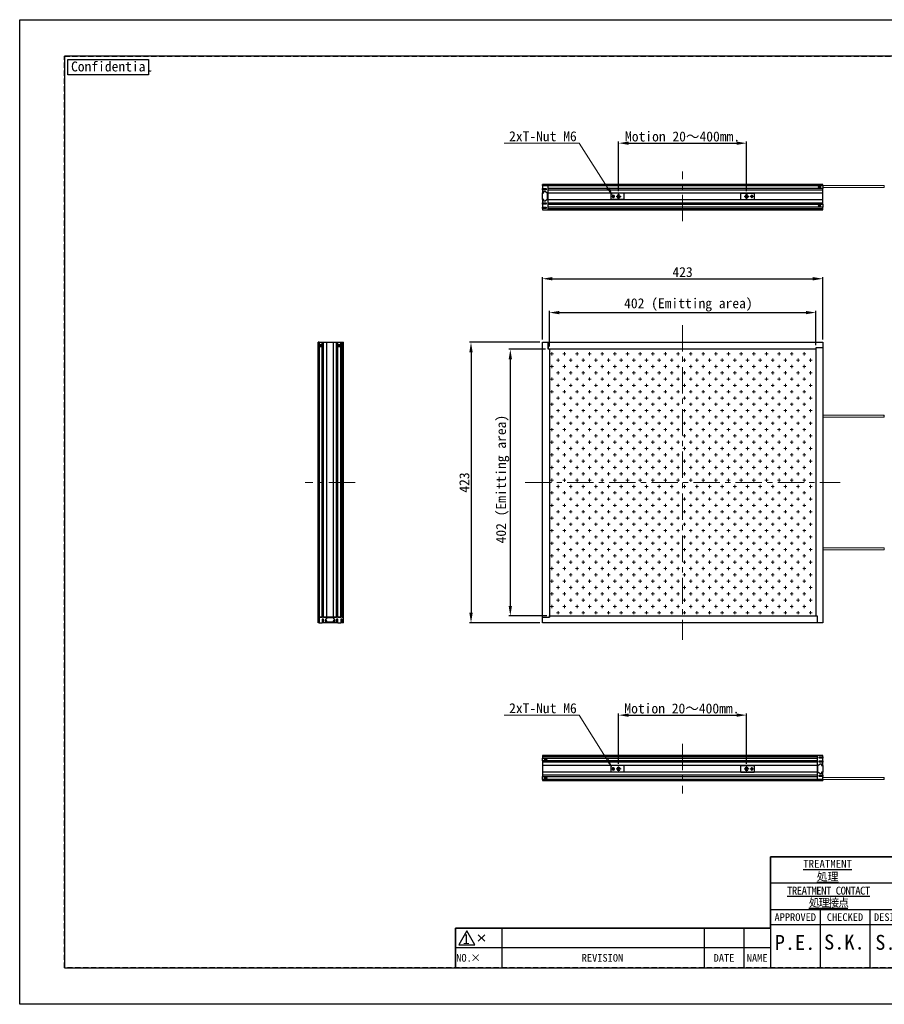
# Model space of a CAD drawing. Header units: millimetres. Extents: x 0 to 420, y 0 to 297.
# Tile 1 of 9: x 0 to 261, y 0 to 297. Entities that reach past the tile are written whole.
import ezdxf
from ezdxf import colors
from ezdxf.entities.mleader import LeaderData, LeaderLine
from ezdxf.enums import TextEntityAlignment as Align
from ezdxf.math import Vec2, Vec3

# ---------------------------------------------------------------- set-up
doc = ezdxf.new("R2010")
doc.units = ezdxf.units.MM
doc.header["$LTSCALE"] = 0.25
doc.linetypes.add('CENTER', pattern=[50.8, 31.75, -6.35, 6.35, -6.35])
doc.linetypes.add('HIDDEN', pattern=[9.525, 6.35, -3.175])
for name, color, linetype, lineweight in [('BASE', 7, 'Continuous', 9), ('C-SIDE COVER', 7, 'Continuous', 25), ('CABLE 3P', 7, 'Continuous', 20), ('CENTER', 1, 'CENTER', 9), ('DIFFUSER', 4, 'Continuous', 20), ('DIMENSION', 6, 'Continuous', 15), ('MXB7785', 7, 'Continuous', 20), ('SIDE COVER', 7, 'Continuous', 25), ('T-NUT', 7, 'Continuous', 20)]:
    doc.layers.add(name, color=color, linetype=linetype, lineweight=lineweight)
doc.layers.add('FORM', color=252, linetype='Continuous')
doc.layers.add('PAPER', color=254, linetype='Continuous', plot=False)
doc.styles.add('VS Standard', font='msgothic.ttc', dxfattribs={"height": 3})
doc.styles.add('VS Standard(小)', font='msgothic.ttc', dxfattribs={"height": 2.4})
doc.dimstyles.new('VS Standard x0.2', dxfattribs={"dimtxt": 3, "dimasz": 3, "dimexe": 0.5, "dimexo": 0.8, "dimgap": 0.5, "dimtad": 3, "dimlfac": 5, "dimrnd": 0.0001, "dimzin": 9, "dimdsep": 46, "dimtxsty": 'VS Standard', "dimcen": 0, "dimaunit": 1, "dimadec": 0, "dimazin": 2, "dimtfac": 1, "dimtmove": 0, "dimatfit": 2, "dimfxl": 1, "dimtolj": 1, "dimtzin": 0, "dimarcsym": 0})

# ---------------------------------------------------------------- blocks, each defined once
blk = doc.blocks.new('表題欄金物用_ver3.0')
at = {"layer": 'FORM', "color": 0}
for p, q in [((-11, 44.5), (-191, 44.5)), ((-191, 44.5), (-191, 28.5)), ((-191, 40.5), (-191, 28.5)), ((-39, 36.5), (-191, 36.5)), ((-11, 36.5), (-191, 36.5)), ((-11, 28.5), (-191, 28.5)), ((-191, 28.5), (-191, 11)), ((-176, 28.5), (-176, 11)), ((-161, 28.5), (-161, 11)), ((-191, 24.12), (-96, 24.12)), ((-272, 23), (-286, 23)), ((-286, 23), (-286, 17)), ((-279.19, 21), (-277.19, 19)), ((-279.19, 19), (-277.19, 21)), ((-211, 23), (-272, 23)), ((-272, 23), (-272, 17)), ((-211, 23), (-211, 17)), ((-199, 23), (-211, 23)), ((-199, 23), (-199, 17)), ((-191, 23), (-199, 23)), ((-286, 17), (-286, 11)), ((-272, 17), (-286, 17)), ((-272, 17), (-272, 11)), ((-211, 17), (-272, 17)), ((-211, 17), (-211, 11)), ((-199, 17), (-211, 17)), ((-199, 17), (-199, 11)), ((-191, 17), (-199, 17)), ((-191, 11), (-11, 11))]:
    blk.add_line(p, q, dxfattribs=at)
at = {"layer": 'FORM', "color": 0, "lineweight": 15}
blk.add_line((-191, 11), (-286, 11), dxfattribs=at)
at = {"layer": 'FORM', "color": 0}
blk.add_lwpolyline([(-282.58, 22.13), (-285.01, 17.93), (-280.16, 17.93)], close=True, dxfattribs=at)
at = {"layer": 'FORM', "color": 0, "attachment_point": 5}
for s, insert, char_height, width, style in [('{\\LTREATMENT}', (-173.74, 42.37), 2.4, 36.5, 'VS Standard(小)'), ('{\\L処理}', (-173.74, 38.37), 2.4, 36.5, 'VS Standard(小)'), ('{\\T0.9;\\LTREATMENT CONTACT}', (-173.5, 34.27), 2.4, 36.5, 'VS Standard(小)'), ('{\\T0.9;\\L処理接点}', (-173.5, 30.5), 2.4, 36.5, 'VS Standard(小)'), ('{\\fＭＳ ゴシック|b0|i0|c128|p49;APPROVED}', (-183.5, 26.28), 2.3, 15, 'VS Standard'), ('{\\fＭＳ ゴシック|b0|i0|c128|p49;CHECKED}', (-168.5, 26.28), 2.3, 15, 'VS Standard'), ('{\\fＭＳ ゴシック|b0|i0|c128|p49;DESIGNED}', (-153.5, 26.28), 2.3, 15, 'VS Standard'), ('NO.', (-283.44, 14), 2.3, 14, 'VS Standard'), ('×', (-279.94, 14.02), 2.3, 14, 'VS Standard'), ('REVISION', (-241.67, 14), 2.3, 46, 'VS Standard'), ('{\\fMS Gothic|b0|i0|c128|p49;DATE}', (-204.99, 14), 2.3, 12, 'VS Standard'), ('NAME', (-195, 14), 2.3, 8, 'VS Standard')]:
    blk.add_mtext(s, dxfattribs=dict(at, insert=insert, char_height=char_height, width=width, style=style))
at = {"layer": 'FORM', "color": 0, "insert": (-282.79, 19.73), "char_height": 3, "attachment_point": 5, "style": 'VS Standard'}
blk.add_mtext('1', dxfattribs=at)
at = {"layer": 'FORM', "color": 0}
for tag, height, style, p in [('処理(英語)', 2.8, 'VS Standard', (-133.24, 42.37)), ('材料', 2.8, 'VS Standard', (-58.21, 42.72)), ('処理(日本語)', 2.8, 'VS Standard', (-133.24, 38.37)), ('一般面取', 2.8, 'VS Standard', (-58.25, 38.53)), ('処理接点(英語)', 2.8, 'VS Standard', (-132.94, 34.42)), ('仕上', 2.8, 'VS Standard', (-58.25, 34.53)), ('処理接点(日本語)', 2.8, 'VS Standard', (-133, 30.5)), ('偏芯', 2.8, 'VS Standard', (-58.25, 30.53)), ('一般公差', 2.4, 'VS Standard(小)', (-106, 26.31)), ('適用（機種名）', 3.6, 'VS Standard', (-44.78, 25.6)), ('角度', 2.4, 'VS Standard(小)', (-106, 21.94)), ('NAME', 3.5, 'VS Standard', (-44.75, 19.65)), ('SCALE', 2.4, 'VS Standard(小)', (-106, 17.56)), ('DRAW_NO.', 3.5, 'VS Standard', (-44.75, 13.82)), ('DATE', 2.4, 'VS Standard(小)', (-106, 13.19))]:
    blk.add_attdef(tag, text='', height=height, dxfattribs=dict(at, style=style)).set_placement(p, align=Align.MIDDLE_CENTER)
at = {"layer": 'FORM', "color": 0, "style": 'VS Standard'}
for tag, p in [('APPROVED', (-182.5, 15.06)), ('CHECKED', (-167.5, 15.18)), ('DESIGNED', (-152.5, 15.09)), ('DRAWN', (-137.5, 15.23))]:
    blk.add_attdef(tag, text='', height=4.5, dxfattribs=at).set_placement(p, align=Align.BOTTOM_CENTER)
blk = doc.blocks.new('*D7')
at = {"layer": 'Defpoints', "color": 0}
for p in [(240.2, 208.65), (159.8, 197.59), (240.2, 197.99)]:
    blk.add_point(p, dxfattribs=at)
at = {"layer": 'DIMENSION', "color": 0, "lineweight": -2}
for p, q in [((159.8, 198.39), (159.8, 209.15)), ((162.8, 208.65), (237.2, 208.65)), ((240.2, 198.79), (240.2, 209.15))]:
    blk.add_line(p, q, dxfattribs=at)
at = {"layer": 'DIMENSION', "color": 0}
for points in [[(162.8, 209.15), (162.8, 208.15), (159.8, 208.65)], [(237.2, 208.15), (237.2, 209.15), (240.2, 208.65)]]:
    blk.add_solid(points, dxfattribs=at)
at = {"layer": 'DIMENSION', "color": 0, "insert": (200.73, 210.97), "char_height": 3, "attachment_point": 5, "style": 'VS Standard'}
blk.add_mtext('\\A1;\\A1; 402 (Emitting area)', dxfattribs=at)
blk = doc.blocks.new('*D8')
at = {"layer": 'Defpoints', "color": 0}
for p in [(242.3, 218.86), (157.7, 199.69), (242.3, 199.69)]:
    blk.add_point(p, dxfattribs=at)
at = {"layer": 'DIMENSION', "color": 0, "lineweight": -2}
for p, q in [((157.7, 200.49), (157.7, 219.36)), ((160.7, 218.86), (239.3, 218.86)), ((242.3, 200.49), (242.3, 219.36))]:
    blk.add_line(p, q, dxfattribs=at)
at = {"layer": 'DIMENSION', "color": 0}
for points in [[(160.7, 219.36), (160.7, 218.36), (157.7, 218.86)], [(239.3, 218.36), (239.3, 219.36), (242.3, 218.86)]]:
    blk.add_solid(points, dxfattribs=at)
at = {"layer": 'DIMENSION', "color": 0, "insert": (200, 220.86), "char_height": 3, "attachment_point": 5, "style": 'VS Standard'}
blk.add_mtext('\\A1;423', dxfattribs=at)
blk = doc.blocks.new('*D9')
at = {"layer": 'Defpoints', "color": 0}
for p in [(159.4, 197.59), (148.03, 117.19), (159.8, 117.19)]:
    blk.add_point(p, dxfattribs=at)
at = {"layer": 'DIMENSION', "color": 0, "lineweight": -2}
for p, q in [((158.6, 197.59), (147.53, 197.59)), ((148.03, 194.59), (148.03, 120.19)), ((159, 117.19), (147.53, 117.19))]:
    blk.add_line(p, q, dxfattribs=at)
at = {"layer": 'DIMENSION', "color": 0}
for points in [[(148.53, 194.59), (147.53, 194.59), (148.03, 197.59)], [(147.53, 120.19), (148.53, 120.19), (148.03, 117.19)]]:
    blk.add_solid(points, dxfattribs=at)
at = {"layer": 'DIMENSION', "color": 0, "insert": (145.71, 157.39), "char_height": 3, "attachment_point": 5, "rotation": 90, "style": 'VS Standard'}
blk.add_mtext('\\A1;\\A1; 402 (Emitting area)', dxfattribs=at)
blk = doc.blocks.new('*D10')
at = {"layer": 'Defpoints', "color": 0}
for p in [(157.7, 199.69), (136.17, 115.09), (157.7, 115.09)]:
    blk.add_point(p, dxfattribs=at)
at = {"layer": 'DIMENSION', "color": 0, "lineweight": -2}
for p, q in [((156.9, 199.69), (135.67, 199.69)), ((136.17, 196.69), (136.17, 118.09)), ((156.9, 115.09), (135.67, 115.09))]:
    blk.add_line(p, q, dxfattribs=at)
at = {"layer": 'DIMENSION', "color": 0}
for points in [[(136.67, 196.69), (135.67, 196.69), (136.17, 199.69)], [(135.67, 118.09), (136.67, 118.09), (136.17, 115.09)]]:
    blk.add_solid(points, dxfattribs=at)
at = {"layer": 'DIMENSION', "color": 0, "insert": (134.17, 157.39), "char_height": 3, "attachment_point": 5, "rotation": 90, "style": 'VS Standard'}
blk.add_mtext('\\A1;423', dxfattribs=at)
blk = doc.blocks.new('*D11')
at = {"layer": 'Defpoints', "color": 0}
for p in [(219.3, 259.75), (180.7, 244.44), (219.3, 244.44)]:
    blk.add_point(p, dxfattribs=at)
at = {"layer": 'DIMENSION', "color": 0, "lineweight": -2}
for p, q in [((180.7, 245.24), (180.7, 260.25)), ((183.7, 259.75), (216.3, 259.75)), ((219.3, 245.24), (219.3, 260.25))]:
    blk.add_line(p, q, dxfattribs=at)
at = {"layer": 'DIMENSION', "color": 0}
for points in [[(183.7, 260.25), (183.7, 259.25), (180.7, 259.75)], [(216.3, 259.25), (216.3, 260.25), (219.3, 259.75)]]:
    blk.add_solid(points, dxfattribs=at)
at = {"layer": 'DIMENSION', "color": 0, "insert": (200, 261.75), "char_height": 3, "attachment_point": 5, "style": 'VS Standard'}
blk.add_mtext('\\A1;{\\A1;Motion 20}～400mm.\\A1; ', dxfattribs=at)
blk = doc.blocks.new('*D12')
at = {"layer": 'Defpoints', "color": 0}
for p in [(219.3, 87.22), (180.7, 71.74), (219.3, 71.74)]:
    blk.add_point(p, dxfattribs=at)
at = {"layer": 'DIMENSION', "color": 0, "lineweight": -2}
for p, q in [((180.7, 72.54), (180.7, 87.72)), ((183.7, 87.22), (216.3, 87.22)), ((219.3, 72.54), (219.3, 87.72))]:
    blk.add_line(p, q, dxfattribs=at)
at = {"layer": 'DIMENSION', "color": 0}
for points in [[(183.7, 87.72), (183.7, 86.72), (180.7, 87.22)], [(216.3, 86.72), (216.3, 87.72), (219.3, 87.22)]]:
    blk.add_solid(points, dxfattribs=at)
at = {"layer": 'DIMENSION', "color": 0, "insert": (199.8, 89.22), "char_height": 3, "attachment_point": 5, "style": 'VS Standard'}
blk.add_mtext('\\A1;{\\A1;Motion 20}～400mm.\\A1; ', dxfattribs=at)

msp = doc.modelspace()

# ---------------------------------------------------------------- hatches: boundary and pattern name
at = {"layer": 'DIFFUSER'}
h = msp.add_hatch(dxfattribs=at)
h.set_pattern_fill('PLUSSES', color=256, scale=0.25, style=0)
h.set_pattern_definition([(0, (32.4186, 0), (1.905, 1.905), [0.9525, -2.8575]), (90, (32.8948, -0.4763), (-1.905, 1.905), [0.9525, -2.8575])])
h.paths.add_polyline_path([(159.8, 117.1921), (240.2, 117.1921), (240.2, 197.5921), (159.8, 197.5921)])

# ---------------------------------------------------------------- linework, layer by layer
for p, q in [((242.3, 177.6921), (242.3, 177.0921)), ((242.3, 137.6921), (242.3, 137.0921)), ((131.5, 11), (406.5, 11))]:
    msp.add_line(p, q)
at = {"layer": 'BASE', "linetype": 'Continuous', "lineweight": 25}
for p, q in [((242.3, 247.2921), (157.7, 247.2921)), ((157.7, 246.9921), (157.7, 247.2921)), ((157.7, 246.9921), (242.3, 246.9921)), ((242.3, 246.9921), (159.4, 246.9921)), ((242.3, 246.9921), (242.3, 247.2921)), ((90.1, 115.0921), (90.1, 199.6921)), ((90.4, 199.6921), (90.1, 199.6921)), ((90.4, 199.6921), (90.4, 116.7921)), ((90.4, 115.0921), (90.4, 199.6921)), ((90.4, 115.0921), (90.1, 115.0921)), ((157.7, 67.7921), (240.6, 67.7921)), ((242.3, 67.7921), (157.7, 67.7921)), ((157.7, 67.7921), (157.7, 67.4921)), ((157.7, 67.4921), (242.3, 67.4921)), ((242.3, 67.7921), (242.3, 67.4921))]:
    msp.add_line(p, q, dxfattribs=at)
at = {"layer": 'C-SIDE COVER', "linetype": 'Continuous', "lineweight": 25}
for p, q in [((242.3, 197.9921), (240.2, 197.9921)), ((240.2, 197.9921), (240.2, 117.1921)), ((242.3, 197.9921), (240.2, 197.9921)), ((242.3, 197.9921), (242.3, 115.0921)), ((240.6, 117.1921), (240.6, 115.0921)), ((242.3, 115.0921), (240.6, 115.0921))]:
    msp.add_line(p, q, dxfattribs=at)
at = {"layer": 'CABLE 3P'}
for p, q in [((260.7972, 246.9921), (242.3, 246.9921)), ((242.3, 246.3921), (260.7972, 246.3921)), ((242.3, 177.6921), (260.7942, 177.6921)), ((242.3, 177.6921), (242.3, 177.0921)), ((242.3, 177.0921), (260.7942, 177.0921)), ((242.3, 137.6921), (260.7942, 137.6921)), ((242.3, 137.6921), (242.3, 137.0921)), ((242.3, 137.0921), (260.7942, 137.0921)), ((242.3, 68.3921), (260.7972, 68.3921)), ((260.7972, 67.7921), (242.3, 67.7921))]:
    msp.add_line(p, q, dxfattribs=at)
for centre, radius, start, end in [((261.0631, 246.8412), 0.3057, 150.428121, 209.195037), ((260.5379, 246.8429), 0.2991, 329.713291, 29.909867), ((260.5375, 246.5412), 0.2995, 330.131665, 30.245177), ((261.0601, 177.5412), 0.3057, 150.428121, 209.195037), ((260.5349, 177.5429), 0.2991, 329.713291, 29.909867), ((260.5345, 177.2412), 0.2995, 330.131665, 30.245177), ((261.0601, 137.5412), 0.3057, 150.428121, 209.195037), ((260.5349, 137.5429), 0.2991, 329.713291, 29.909867), ((260.5345, 137.2412), 0.2995, 330.131665, 30.245177), ((261.0631, 68.2412), 0.3057, 150.428121, 209.195037), ((260.5379, 68.2429), 0.2991, 329.713291, 29.909867), ((260.5375, 67.9412), 0.2995, 330.131665, 30.245177)]:
    msp.add_arc(centre, radius, start, end, dxfattribs=at)
at = {"layer": 'CENTER'}
for p, q in [((200, 236.2175), (200, 251.2175)), ((179.6, 243.6858), (178.6, 243.6858)), ((179.1, 244.1858), (179.1, 243.1858)), ((181.45, 243.6858), (179.95, 243.6858)), ((180.7, 244.4358), (180.7, 242.9358)), ((218.55, 243.6858), (220.05, 243.6858)), ((219.3, 244.4358), (219.3, 242.9358)), ((220.4, 243.6858), (221.4, 243.6858)), ((220.9, 244.1858), (220.9, 243.1858)), ((200, 204.8921), (200, 109.8921)), ((101.1685, 157.3921), (86.1685, 157.3921)), ((152.5, 157.3921), (247.5, 157.3921)), ((200, 78.5708), (200, 63.5708)), ((179.1, 71.4858), (179.1, 70.4858)), ((180.7, 71.7358), (180.7, 70.2358)), ((219.3, 71.7358), (219.3, 70.2358)), ((220.9, 71.4858), (220.9, 70.4858)), ((179.6, 70.9858), (178.6, 70.9858)), ((181.45, 70.9858), (179.95, 70.9858)), ((218.55, 70.9858), (220.05, 70.9858)), ((220.4, 70.9858), (221.4, 70.9858))]:
    msp.add_line(p, q, dxfattribs=at)
at = {"layer": 'FORM'}
for p, q in [((13.5, 286), (13.5, 11)), ((406.5, 286), (13.5, 286)), ((13.5, 286), (13.5, 286)), ((226.5, 23), (226.5, 44.5)), ((226.5, 44.5), (406.5, 44.5)), ((131.5, 11), (131.5, 23)), ((131.5, 23), (226.5, 23)), ((13.5, 11), (131.5, 11))]:
    msp.add_line(p, q, dxfattribs=at)
at = {"layer": 'FORM', "linetype": 'HIDDEN'}
msp.add_lwpolyline([(13.5, 286), (406.5, 286), (406.5, 11), (13.5, 11)], close=True, dxfattribs=at)
at = {"layer": 'FORM', "lineweight": 30}
msp.add_lwpolyline([(14.5, 285), (38.8908, 285), (38.8908, 280.3378), (14.5, 280.3378)], close=True, dxfattribs=at)
at = {"layer": 'MXB7785'}
for p, q in [((241.1, 246.4921), (241.1, 246.5921)), ((241.1, 246.5921), (241.25, 246.5921)), ((241.1293, 246.5628), (241.1, 246.5921)), ((241.1293, 246.5213), (241.1, 246.4921)), ((241.1293, 246.5213), (241.1293, 246.5628)), ((241.1293, 246.5628), (241.2793, 246.5628)), ((241.2793, 246.5213), (241.1293, 246.5213)), ((241.2793, 246.7128), (241.25, 246.7421)), ((241.25, 246.5921), (241.25, 246.7421)), ((241.25, 246.7421), (241.35, 246.7421)), ((241.25, 246.5921), (241.2793, 246.5628)), ((241.2793, 246.5213), (241.25, 246.4921)), ((241.2793, 246.7128), (241.3207, 246.7128)), ((241.2793, 246.5628), (241.2793, 246.7128)), ((241.2793, 246.3713), (241.2793, 246.5213)), ((241.3207, 246.7128), (241.35, 246.7421)), ((241.3207, 246.7128), (241.3207, 246.5628)), ((241.3207, 246.5628), (241.35, 246.5921)), ((241.3207, 246.5628), (241.4707, 246.5628)), ((241.3207, 246.5213), (241.3207, 246.3713)), ((241.4707, 246.5213), (241.3207, 246.5213)), ((241.3207, 246.5213), (241.35, 246.4921)), ((241.35, 246.7421), (241.35, 246.5921)), ((241.35, 246.5921), (241.5, 246.5921)), ((241.4707, 246.5628), (241.5, 246.5921)), ((241.4707, 246.5628), (241.4707, 246.5213)), ((241.4707, 246.5213), (241.5, 246.4921)), ((241.5, 246.5921), (241.5, 246.4921)), ((241.25, 246.4921), (241.1, 246.4921)), ((241.25, 246.3421), (241.25, 246.4921)), ((241.2793, 246.3713), (241.25, 246.3421)), ((241.35, 246.3421), (241.25, 246.3421)), ((241.3207, 246.3713), (241.2793, 246.3713)), ((241.3207, 246.3713), (241.35, 246.3421)), ((241.5, 246.4921), (241.35, 246.4921)), ((241.35, 246.4921), (241.35, 246.3421)), ((241.1, 240.8921), (241.1, 240.9921)), ((241.1, 240.9921), (241.25, 240.9921)), ((241.1293, 240.9628), (241.1, 240.9921)), ((241.1293, 240.9213), (241.1, 240.8921)), ((241.25, 240.8921), (241.1, 240.8921)), ((241.1293, 240.9213), (241.1293, 240.9628)), ((241.1293, 240.9628), (241.2793, 240.9628)), ((241.2793, 240.9213), (241.1293, 240.9213)), ((241.2793, 241.1128), (241.25, 241.1421)), ((241.25, 240.9921), (241.25, 241.1421)), ((241.25, 241.1421), (241.35, 241.1421)), ((241.25, 240.9921), (241.2793, 240.9628)), ((241.2793, 240.9213), (241.25, 240.8921)), ((241.25, 240.7421), (241.25, 240.8921)), ((241.2793, 240.7713), (241.25, 240.7421)), ((241.35, 240.7421), (241.25, 240.7421)), ((241.2793, 241.1128), (241.3207, 241.1128)), ((241.2793, 240.9628), (241.2793, 241.1128)), ((241.2793, 240.7713), (241.2793, 240.9213)), ((241.3207, 240.7713), (241.2793, 240.7713)), ((241.3207, 241.1128), (241.35, 241.1421)), ((241.3207, 241.1128), (241.3207, 240.9628)), ((241.3207, 240.9628), (241.35, 240.9921)), ((241.3207, 240.9628), (241.4707, 240.9628)), ((241.3207, 240.9213), (241.3207, 240.7713)), ((241.4707, 240.9213), (241.3207, 240.9213)), ((241.3207, 240.9213), (241.35, 240.8921)), ((241.3207, 240.7713), (241.35, 240.7421)), ((241.35, 241.1421), (241.35, 240.9921)), ((241.35, 240.9921), (241.5, 240.9921)), ((241.5, 240.8921), (241.35, 240.8921)), ((241.35, 240.8921), (241.35, 240.7421)), ((241.4707, 240.9628), (241.5, 240.9921)), ((241.4707, 240.9628), (241.4707, 240.9213)), ((241.4707, 240.9213), (241.5, 240.8921)), ((241.5, 240.9921), (241.5, 240.8921)), ((90.65, 198.6421), (90.65, 198.7421)), ((90.65, 198.7421), (90.8, 198.7421)), ((90.6793, 198.7128), (90.65, 198.7421)), ((90.6793, 198.6713), (90.65, 198.6421)), ((90.8, 198.6421), (90.65, 198.6421)), ((90.6793, 198.6713), (90.6793, 198.7128)), ((90.6793, 198.7128), (90.8293, 198.7128)), ((90.8293, 198.6713), (90.6793, 198.6713)), ((90.8293, 198.8628), (90.8, 198.8921)), ((90.8, 198.7421), (90.8, 198.8921)), ((90.8, 198.8921), (90.9, 198.8921)), ((90.8, 198.7421), (90.8293, 198.7128)), ((90.8293, 198.6713), (90.8, 198.6421)), ((90.8, 198.4921), (90.8, 198.6421)), ((90.8293, 198.5213), (90.8, 198.4921)), ((90.9, 198.4921), (90.8, 198.4921)), ((90.8293, 198.8628), (90.8707, 198.8628)), ((90.8293, 198.7128), (90.8293, 198.8628)), ((90.8293, 198.5213), (90.8293, 198.6713)), ((90.8707, 198.5213), (90.8293, 198.5213)), ((90.8707, 198.8628), (90.9, 198.8921)), ((90.8707, 198.8628), (90.8707, 198.7128)), ((90.8707, 198.7128), (90.9, 198.7421)), ((90.8707, 198.7128), (91.0207, 198.7128)), ((90.8707, 198.6713), (90.8707, 198.5213)), ((91.0207, 198.6713), (90.8707, 198.6713)), ((90.8707, 198.6713), (90.9, 198.6421)), ((90.8707, 198.5213), (90.9, 198.4921)), ((90.9, 198.8921), (90.9, 198.7421)), ((90.9, 198.7421), (91.05, 198.7421)), ((91.05, 198.6421), (90.9, 198.6421)), ((90.9, 198.6421), (90.9, 198.4921)), ((91.0207, 198.7128), (91.05, 198.7421)), ((91.0207, 198.7128), (91.0207, 198.6713)), ((91.0207, 198.6713), (91.05, 198.6421)), ((91.05, 198.7421), (91.05, 198.6421)), ((96.25, 198.6421), (96.25, 198.7421)), ((96.25, 198.7421), (96.4, 198.7421)), ((96.2793, 198.7128), (96.25, 198.7421)), ((96.2793, 198.6713), (96.25, 198.6421)), ((96.4, 198.6421), (96.25, 198.6421)), ((96.2793, 198.6713), (96.2793, 198.7128)), ((96.2793, 198.7128), (96.4293, 198.7128)), ((96.4293, 198.6713), (96.2793, 198.6713)), ((96.4293, 198.8628), (96.4, 198.8921)), ((96.4, 198.7421), (96.4, 198.8921)), ((96.4, 198.8921), (96.5, 198.8921)), ((96.4, 198.7421), (96.4293, 198.7128)), ((96.4293, 198.6713), (96.4, 198.6421)), ((96.4, 198.4921), (96.4, 198.6421)), ((96.4293, 198.5213), (96.4, 198.4921)), ((96.5, 198.4921), (96.4, 198.4921)), ((96.4293, 198.8628), (96.4707, 198.8628)), ((96.4293, 198.7128), (96.4293, 198.8628)), ((96.4293, 198.5213), (96.4293, 198.6713)), ((96.4707, 198.5213), (96.4293, 198.5213)), ((96.4707, 198.8628), (96.5, 198.8921)), ((96.4707, 198.8628), (96.4707, 198.7128)), ((96.4707, 198.7128), (96.5, 198.7421)), ((96.4707, 198.7128), (96.6207, 198.7128)), ((96.4707, 198.6713), (96.4707, 198.5213)), ((96.6207, 198.6713), (96.4707, 198.6713)), ((96.4707, 198.6713), (96.5, 198.6421)), ((96.4707, 198.5213), (96.5, 198.4921)), ((96.5, 198.8921), (96.5, 198.7421)), ((96.5, 198.7421), (96.65, 198.7421)), ((96.65, 198.6421), (96.5, 198.6421)), ((96.5, 198.6421), (96.5, 198.4921)), ((96.6207, 198.7128), (96.65, 198.7421)), ((96.6207, 198.7128), (96.6207, 198.6713)), ((96.6207, 198.6713), (96.65, 198.6421)), ((96.65, 198.7421), (96.65, 198.6421)), ((158.5, 73.7921), (158.5, 73.8921)), ((158.5, 73.8921), (158.65, 73.8921)), ((158.5293, 73.8628), (158.5, 73.8921)), ((158.5293, 73.8213), (158.5, 73.7921)), ((158.65, 73.7921), (158.5, 73.7921)), ((158.5293, 73.8213), (158.5293, 73.8628)), ((158.5293, 73.8628), (158.6793, 73.8628)), ((158.6793, 73.8213), (158.5293, 73.8213)), ((158.6793, 74.0128), (158.65, 74.0421)), ((158.65, 73.8921), (158.65, 74.0421)), ((158.65, 74.0421), (158.75, 74.0421)), ((158.65, 73.8921), (158.6793, 73.8628)), ((158.6793, 73.8213), (158.65, 73.7921)), ((158.65, 73.6421), (158.65, 73.7921)), ((158.6793, 73.6713), (158.65, 73.6421)), ((158.75, 73.6421), (158.65, 73.6421)), ((158.6793, 74.0128), (158.7207, 74.0128)), ((158.6793, 73.8628), (158.6793, 74.0128)), ((158.6793, 73.6713), (158.6793, 73.8213)), ((158.7207, 73.6713), (158.6793, 73.6713)), ((158.7207, 74.0128), (158.75, 74.0421)), ((158.7207, 74.0128), (158.7207, 73.8628)), ((158.7207, 73.8628), (158.75, 73.8921)), ((158.7207, 73.8628), (158.8707, 73.8628)), ((158.7207, 73.8213), (158.7207, 73.6713)), ((158.8707, 73.8213), (158.7207, 73.8213)), ((158.7207, 73.8213), (158.75, 73.7921)), ((158.7207, 73.6713), (158.75, 73.6421)), ((158.75, 74.0421), (158.75, 73.8921)), ((158.75, 73.8921), (158.9, 73.8921)), ((158.9, 73.7921), (158.75, 73.7921)), ((158.75, 73.7921), (158.75, 73.6421)), ((158.8707, 73.8628), (158.9, 73.8921)), ((158.8707, 73.8628), (158.8707, 73.8213)), ((158.8707, 73.8213), (158.9, 73.7921)), ((158.9, 73.8921), (158.9, 73.7921)), ((158.6793, 68.4128), (158.65, 68.4421)), ((158.65, 68.2921), (158.65, 68.4421)), ((158.65, 68.4421), (158.75, 68.4421)), ((158.6793, 68.4128), (158.7207, 68.4128)), ((158.6793, 68.2628), (158.6793, 68.4128)), ((158.7207, 68.4128), (158.75, 68.4421)), ((158.7207, 68.4128), (158.7207, 68.2628)), ((158.75, 68.4421), (158.75, 68.2921)), ((158.5, 68.1921), (158.5, 68.2921)), ((158.5, 68.2921), (158.65, 68.2921)), ((158.5293, 68.2628), (158.5, 68.2921)), ((158.5293, 68.2213), (158.5, 68.1921)), ((158.65, 68.1921), (158.5, 68.1921)), ((158.5293, 68.2213), (158.5293, 68.2628)), ((158.5293, 68.2628), (158.6793, 68.2628)), ((158.6793, 68.2213), (158.5293, 68.2213)), ((158.65, 68.2921), (158.6793, 68.2628)), ((158.6793, 68.2213), (158.65, 68.1921)), ((158.65, 68.0421), (158.65, 68.1921)), ((158.6793, 68.0713), (158.65, 68.0421)), ((158.75, 68.0421), (158.65, 68.0421)), ((158.6793, 68.0713), (158.6793, 68.2213)), ((158.7207, 68.0713), (158.6793, 68.0713)), ((158.7207, 68.2628), (158.75, 68.2921)), ((158.7207, 68.2628), (158.8707, 68.2628)), ((158.7207, 68.2213), (158.7207, 68.0713)), ((158.8707, 68.2213), (158.7207, 68.2213)), ((158.7207, 68.2213), (158.75, 68.1921)), ((158.7207, 68.0713), (158.75, 68.0421)), ((158.75, 68.2921), (158.9, 68.2921)), ((158.9, 68.1921), (158.75, 68.1921)), ((158.75, 68.1921), (158.75, 68.0421)), ((158.8707, 68.2628), (158.9, 68.2921)), ((158.8707, 68.2628), (158.8707, 68.2213)), ((158.8707, 68.2213), (158.9, 68.1921)), ((158.9, 68.2921), (158.9, 68.1921))]:
    msp.add_line(p, q, dxfattribs=at)
for centre in [(241.3, 246.5421), (241.3, 240.9421), (90.85, 198.6921), (96.45, 198.6921), (158.7, 73.8421), (158.7, 68.2421)]:
    msp.add_circle(centre, 0.3, dxfattribs=at)
at = {"layer": 'PAPER'}
msp.add_lwpolyline([(0, 297), (420, 297), (420, 0), (0, 0)], close=True, dxfattribs=at)
at = {"layer": 'SIDE COVER', "color": 7, "linetype": 'Continuous', "lineweight": 25}
for p, q in [((159.4, 246.9921), (157.7, 246.9921)), ((159.4, 244.7421), (159.4, 245.6921)), ((159.4, 241.7921), (159.4, 242.7421)), ((159.4, 240.4921), (159.4, 241.3921)), ((159.4, 239.6921), (159.4, 240.0921)), ((242.3, 199.6921), (242.3, 197.9921)), ((159.8, 197.5921), (159.4, 197.5921)), ((240.2, 197.9921), (240.2, 197.5921)), ((90.4, 116.7921), (91.3, 116.7921)), ((97.7, 116.7921), (90.4, 116.7921)), ((90.4, 116.7921), (90.4, 115.0921)), ((91.7, 116.1921), (91.3, 116.1921)), ((91.3, 116.1921), (91.3, 115.0921)), ((91.7, 116.7921), (92.65, 116.7921)), ((91.7, 115.0921), (91.7, 116.1921)), ((92.65, 116.5646), (92.1245, 115.8921)), ((92.1245, 115.8921), (92.1245, 115.4921)), ((94.65, 116.5646), (92.65, 116.5646)), ((94.65, 116.7921), (95.6, 116.7921)), ((95.1755, 115.8921), (94.65, 116.5646)), ((95.1755, 115.4921), (95.1755, 115.8921)), ((96, 116.1921), (95.6, 116.1921)), ((95.6, 116.1921), (95.6, 115.0921)), ((96, 116.7921), (96.9, 116.7921)), ((96, 115.0921), (96, 116.1921)), ((97.3, 116.1921), (96.9, 116.1921)), ((96.9, 116.1921), (96.9, 115.0921)), ((97.3, 116.7921), (97.7, 116.7921)), ((97.3, 115.0921), (97.3, 116.1921)), ((97.7, 115.0921), (97.7, 116.7921)), ((157.7, 116.7921), (159.8, 116.7921)), ((159.8, 116.7921), (159.8, 117.1921)), ((240.2, 117.1921), (240.6, 117.1921)), ((240.6, 117.1921), (240.6, 115.0921)), ((90.4, 115.0921), (91.3, 115.0921)), ((91.7, 115.0921), (91.3, 115.0921)), ((92.65, 115.0921), (91.7, 115.0921)), ((92.1245, 115.4921), (92.65, 115.4921)), ((92.65, 115.4921), (92.65, 115.0921)), ((94.65, 115.0921), (92.65, 115.0921)), ((94.65, 115.0921), (94.65, 115.4921)), ((94.65, 115.4921), (95.1755, 115.4921)), ((95.6, 115.0921), (94.65, 115.0921)), ((96, 115.0921), (95.6, 115.0921)), ((96, 115.0921), (96.9, 115.0921)), ((97.3, 115.0921), (96.9, 115.0921)), ((97.7, 115.0921), (97.3, 115.0921)), ((240.6, 75.0921), (240.6, 74.6921)), ((240.6, 72.9921), (240.6, 72.0421)), ((240.6, 70.0421), (240.6, 69.0921)), ((240.6, 68.6921), (240.6, 67.7921)), ((240.6, 67.7921), (242.3, 67.7921))]:
    msp.add_line(p, q, dxfattribs=at)
at = {"layer": 'SIDE COVER', "linetype": 'Continuous', "lineweight": 25}
for p, q in [((157.7, 246.9921), (157.7, 246.0921)), ((159.4, 239.6921), (159.4, 246.9921)), ((159.4, 246.0921), (159.4, 246.9921)), ((242.3, 246.9921), (242.3, 246.0921)), ((157.7, 246.0921), (158.8, 246.0921)), ((157.7, 245.6921), (157.7, 246.0921)), ((158.8, 245.6921), (157.7, 245.6921)), ((157.7, 245.6921), (157.7, 244.7421)), ((157.7, 244.7421), (158.1, 244.7421)), ((157.7, 242.7421), (157.7, 244.7421)), ((158.1, 244.7421), (158.1, 245.2675)), ((158.1, 245.2675), (158.5, 245.2675)), ((158.5, 245.2675), (159.1725, 244.7421)), ((158.8, 246.0921), (158.8, 245.6921)), ((159.1725, 244.7421), (159.1725, 242.7421)), ((242.3, 246.0921), (159.4, 246.0921)), ((159.4, 245.6921), (242.3, 245.6921)), ((159.4, 244.7421), (242.3, 244.7421)), ((242.3, 245.6921), (242.3, 246.0921)), ((242.3, 244.7421), (242.3, 245.6921)), ((242.3, 242.7421), (242.3, 244.7421)), ((158.1, 242.7421), (157.7, 242.7421)), ((157.7, 242.7421), (157.7, 241.7921)), ((157.7, 241.7921), (158.8, 241.7921)), ((157.7, 241.3921), (157.7, 241.7921)), ((157.7, 241.3921), (157.7, 240.4921)), ((158.8, 241.3921), (157.7, 241.3921)), ((158.1, 242.2166), (158.1, 242.7421)), ((158.5, 242.2166), (158.1, 242.2166)), ((159.1725, 242.7421), (158.5, 242.2166)), ((158.8, 241.7921), (158.8, 241.3921)), ((159.4, 242.7421), (242.3, 242.7421)), ((159.4, 241.7921), (242.3, 241.7921)), ((159.4, 241.3921), (242.3, 241.3921)), ((242.3, 241.7921), (242.3, 242.7421)), ((242.3, 241.3921), (242.3, 241.7921)), ((242.3, 241.3921), (242.3, 240.4921)), ((157.7, 240.4921), (158.8, 240.4921)), ((157.7, 240.0921), (157.7, 240.4921)), ((158.8, 240.0921), (157.7, 240.0921)), ((157.7, 240.0921), (157.7, 239.6921)), ((157.7, 239.6921), (159.4, 239.6921)), ((158.8, 240.4921), (158.8, 240.0921)), ((242.3, 240.4921), (159.4, 240.4921)), ((159.4, 240.0921), (242.3, 240.0921)), ((159.4, 239.6921), (242.3, 239.6921)), ((242.3, 240.0921), (242.3, 240.4921)), ((242.3, 239.6921), (242.3, 240.0921)), ((90.4, 199.6921), (91.3, 199.6921)), ((91.3, 116.7921), (91.3, 199.6921)), ((91.3, 199.6921), (91.7, 199.6921)), ((91.7, 116.7921), (91.7, 199.6921)), ((91.7, 199.6921), (92.65, 199.6921)), ((92.65, 199.6921), (94.65, 199.6921)), ((92.65, 116.7921), (92.65, 199.6921)), ((94.65, 116.7921), (94.65, 199.6921)), ((94.65, 199.6921), (95.6, 199.6921)), ((95.6, 199.6921), (96, 199.6921)), ((95.6, 116.7921), (95.6, 199.6921)), ((96, 199.6921), (96.9, 199.6921)), ((96, 116.7921), (96, 199.6921)), ((96.9, 199.6921), (97.3, 199.6921)), ((96.9, 116.7921), (96.9, 199.6921)), ((97.3, 199.6921), (97.7, 199.6921)), ((97.3, 116.7921), (97.3, 199.6921)), ((97.7, 116.7921), (97.7, 199.6921)), ((157.7, 199.6921), (159.4, 199.6921)), ((157.7, 116.7921), (157.7, 199.6921)), ((159.4, 199.6921), (159.4, 197.5921)), ((159.4, 199.6921), (242.3, 199.6921)), ((159.4, 197.5921), (159.4, 199.6921)), ((240.2, 197.5921), (159.4, 197.5921)), ((159.8, 197.5921), (159.8, 116.7921)), ((157.7, 115.0921), (157.7, 116.7921)), ((157.7, 116.7921), (159.8, 116.7921)), ((159.8, 117.1921), (240.6, 117.1921)), ((240.6, 115.0921), (157.7, 115.0921)), ((240.6, 75.0921), (157.7, 75.0921)), ((157.7, 75.0921), (157.7, 74.6921)), ((157.7, 74.6921), (157.7, 74.2921)), ((240.6, 74.6921), (157.7, 74.6921)), ((157.7, 74.2921), (240.6, 74.2921)), ((157.7, 73.3921), (157.7, 74.2921)), ((240.6, 75.0921), (240.6, 67.7921)), ((242.3, 75.0921), (240.6, 75.0921)), ((240.6, 74.2921), (240.6, 73.3921)), ((241.2, 74.2921), (241.2, 74.6921)), ((241.2, 74.6921), (242.3, 74.6921)), ((242.3, 74.2921), (241.2, 74.2921)), ((242.3, 74.6921), (242.3, 75.0921)), ((242.3, 74.6921), (242.3, 74.2921)), ((242.3, 73.3921), (242.3, 74.2921)), ((157.7, 73.3921), (157.7, 72.9921)), ((240.6, 73.3921), (157.7, 73.3921)), ((240.6, 72.9921), (157.7, 72.9921)), ((157.7, 72.9921), (157.7, 72.0421)), ((157.7, 72.0421), (157.7, 70.0421)), ((240.6, 72.0421), (157.7, 72.0421)), ((240.8275, 72.0421), (241.5, 72.5675)), ((240.8275, 70.0421), (240.8275, 72.0421)), ((241.2, 72.9921), (241.2, 73.3921)), ((241.2, 73.3921), (242.3, 73.3921)), ((242.3, 72.9921), (241.2, 72.9921)), ((241.5, 72.5675), (241.9, 72.5675)), ((241.9, 72.5675), (241.9, 72.0421)), ((241.9, 72.0421), (242.3, 72.0421)), ((242.3, 73.3921), (242.3, 72.9921)), ((242.3, 72.0421), (242.3, 72.9921)), ((242.3, 72.0421), (242.3, 70.0421)), ((240.6, 70.0421), (157.7, 70.0421)), ((157.7, 70.0421), (157.7, 69.0921)), ((157.7, 69.0921), (157.7, 68.6921)), ((240.6, 69.0921), (157.7, 69.0921)), ((157.7, 68.6921), (240.6, 68.6921)), ((157.7, 67.7921), (157.7, 68.6921)), ((241.5, 69.5166), (240.8275, 70.0421)), ((241.2, 68.6921), (241.2, 69.0921)), ((241.2, 69.0921), (242.3, 69.0921)), ((242.3, 68.6921), (241.2, 68.6921)), ((241.9, 69.5166), (241.5, 69.5166)), ((242.3, 70.0421), (241.9, 70.0421)), ((241.9, 70.0421), (241.9, 69.5166)), ((242.3, 69.0921), (242.3, 70.0421)), ((242.3, 69.0921), (242.3, 68.6921)), ((242.3, 67.7921), (242.3, 68.6921))]:
    msp.add_line(p, q, dxfattribs=at)
for centre in [(241.3, 246.5421), (241.3, 240.9421), (158.7, 73.8421), (158.7, 68.2421)]:
    msp.add_circle(centre, 0.32, dxfattribs=at)
for centre, start, end in [((90.85, 198.6921), 0, 180), ((96.45, 198.6921), 90, 270), ((96.45, 198.6921), 270, 90), ((90.85, 198.6921), 180, 0)]:
    msp.add_arc(centre, 0.32, start, end, dxfattribs=at)
at = {"layer": 'T-NUT', "linetype": 'Continuous', "lineweight": 25}
for p, q in [((178.4, 244.7421), (178.4, 244.7221)), ((182.4, 244.7221), (178.4, 244.7221)), ((178.4, 244.7221), (178.4, 242.7621)), ((182.4, 244.7221), (182.4, 244.7421)), ((182.4, 242.7621), (182.4, 244.7221)), ((217.6, 244.7221), (217.6, 244.7421)), ((217.6, 242.7621), (217.6, 244.7221)), ((217.6, 244.7221), (221.6, 244.7221)), ((221.6, 244.7421), (221.6, 244.7221)), ((221.6, 244.7221), (221.6, 242.7621)), ((182.4, 242.7621), (178.4, 242.7621)), ((178.4, 242.7621), (178.4, 242.7421)), ((182.4, 242.7421), (182.4, 242.7621)), ((217.6, 242.7621), (221.6, 242.7621)), ((217.6, 242.7421), (217.6, 242.7621)), ((221.6, 242.7621), (221.6, 242.7421)), ((92.2, 115.665), (92.6669, 116.5591)), ((94.6331, 116.5591), (95.1, 115.665)), ((92.67, 115.665), (92.2, 115.665)), ((92.67, 115.265), (92.67, 115.665)), ((94.63, 115.265), (92.67, 115.265)), ((95.1, 115.665), (94.63, 115.665)), ((94.63, 115.665), (94.63, 115.265)), ((178.4, 72.0421), (178.4, 72.0221)), ((182.4, 72.0221), (178.4, 72.0221)), ((178.4, 72.0221), (178.4, 70.0621)), ((182.4, 72.0221), (182.4, 72.0421)), ((182.4, 70.0621), (182.4, 72.0221)), ((217.6, 72.0221), (217.6, 72.0421)), ((217.6, 70.0621), (217.6, 72.0221)), ((217.6, 72.0221), (221.6, 72.0221)), ((221.6, 72.0421), (221.6, 72.0221)), ((221.6, 72.0221), (221.6, 70.0621)), ((182.4, 70.0621), (178.4, 70.0621)), ((178.4, 70.0621), (178.4, 70.0421)), ((182.4, 70.0421), (182.4, 70.0621)), ((217.6, 70.0621), (221.6, 70.0621)), ((217.6, 70.0421), (217.6, 70.0621)), ((221.6, 70.0621), (221.6, 70.0421))]:
    msp.add_line(p, q, dxfattribs=at)
for centre, radius, start, end in [((179.1, 243.6858), 0.33, 90, 270), ((179.1, 243.6858), 0.33, 270, 90), ((180.7, 243.6858), 0.5, 90, 270), ((180.7, 243.6858), 0.5, 270, 90), ((219.3, 243.6858), 0.5, 90, 270), ((219.3, 243.6858), 0.5, 270, 90), ((220.9, 243.6858), 0.33, 90, 270), ((220.9, 243.6858), 0.33, 270, 90), ((179.1, 70.9858), 0.33, 90, 270), ((179.1, 70.9858), 0.33, 270, 90), ((180.7, 70.9858), 0.5, 90, 270), ((180.7, 70.9858), 0.5, 270, 90), ((219.3, 70.9858), 0.5, 90, 270), ((219.3, 70.9858), 0.5, 270, 90), ((220.9, 70.9858), 0.33, 90, 270), ((220.9, 70.9858), 0.33, 270, 90)]:
    msp.add_arc(centre, radius, start, end, dxfattribs=at)

# ---------------------------------------------------------------- block references
ref = msp.add_blockref('表題欄金物用_ver3.0', (417.5, 0))
ref.add_attrib('DESIGNED', 'S.S.', dxfattribs={"layer": 'FORM', "color": 0, "height": 4.5, "style": 'VS Standard'}).set_placement((264.2704, 15.0912), align=Align.BOTTOM_CENTER)
ref.add_attrib('CHECKED', 'S.K.', dxfattribs={"layer": 'FORM', "color": 0, "height": 4.5, "style": 'VS Standard'}).set_placement((248.8274, 15.1772), align=Align.BOTTOM_CENTER)
ref.add_attrib('APPROVED', 'P.E.', dxfattribs={"layer": 'FORM', "color": 0, "height": 4.5, "style": 'VS Standard'}).set_placement((233.9377, 15.0617), align=Align.BOTTOM_CENTER)

# ---------------------------------------------------------------- texts
at = {"layer": 'FORM', "lineweight": 30, "insert": (15.494, 284.3886), "char_height": 3, "attachment_point": 1, "style": 'VS Standard'}
msp.add_mtext_dynamic_manual_height_columns('Confidential', width=3, gutter_width=15, heights=[-3], dxfattribs=at)

# ---------------------------------------------------------------- dimensions: what is measured, and where the dimension line sits
at = {"layer": 'DIMENSION'}
dim = msp.add_linear_dim(base=(219.3, 259.7462), p1=(180.7, 244.4358), p2=(219.3, 244.4358), text='{\\A1;Motion 20}～400mm.\\A1; ', dimstyle='VS Standard x0.2', override={"dimtxsty": 'VS Standard'}, dxfattribs=at)
dim.commit()
dim.dimension.update_dxf_attribs({"geometry": '*D11', "text_midpoint": (200, 261.7467)})
dim = msp.add_linear_dim(base=(242.3, 218.8613), p1=(157.7, 199.6921), p2=(242.3, 199.6921), dimstyle='VS Standard x0.2', override={"dimtxsty": 'VS Standard'}, dxfattribs=at)
dim.commit()
dim.dimension.update_dxf_attribs({"geometry": '*D8', "text_midpoint": (200, 220.8619)})
for base, p1, p2, text, picture, middle in [((240.2, 208.6544), (159.8, 197.5921), (240.2, 197.9921), '\\A1; <> (Emitting area)', '*D7', (200.7269, 208.6544)), ((219.3, 87.2207), (180.7, 71.7358), (219.3, 71.7358), '{\\A1;Motion 20}～400mm.\\A1; ', '*D12', (199.8, 87.2207))]:
    dim = msp.add_linear_dim(base=base, p1=p1, p2=p2, text=text, dimstyle='VS Standard x0.2', override={"dimtxsty": 'VS Standard'}, dxfattribs=at)
    dim.commit()
    dim.dimension.update_dxf_attribs({"geometry": picture, "text_midpoint": middle, "dimtype": 160})
dim = msp.add_linear_dim(base=(136.1657, 115.0921), p1=(157.7, 199.6921), p2=(157.7, 115.0921), angle=90, dimstyle='VS Standard x0.2', override={"dimtxsty": 'VS Standard'}, dxfattribs=at)
dim.commit()
dim.dimension.update_dxf_attribs({"geometry": '*D10', "text_midpoint": (134.1652, 157.3921)})
dim = msp.add_linear_dim(base=(148.0251, 117.1921), p1=(159.4, 197.5921), p2=(159.8, 117.1921), angle=90, text='\\A1; <> (Emitting area)', dimstyle='VS Standard x0.2', override={"dimtxsty": 'VS Standard'}, dxfattribs=at)
dim.commit()
dim.dimension.update_dxf_attribs({"geometry": '*D9', "text_midpoint": (145.7059, 157.3921)})

# ---------------------------------------------------------------- leaders
ml = msp.add_multileader_mtext('Standard', dxfattribs=at)
ml.set_content('2xT-Nut M6', color=256, style='VS Standard')
ml.set_leader_properties(color=256, linetype='ByLayer', lineweight=-1)
ml.build(insert=Vec2(0, 0))
ml.multileader.update_dxf_attribs({"has_dogleg": 0, "text_left_attachment_type": 6, "text_right_attachment_type": 6, "dogleg_length": 0.18, "arrow_head_size": 3})
ctx = ml.context
ctx.base_point, ctx.char_height, ctx.arrow_head_size, ctx.landing_gap_size, ctx.plane_origin, ctx.plane_y_axis = Vec3(148.2132, 259.7462), 3, 3, 0.75, Vec3(37.4815, 263.4488), Vec3(0, -1)
ctx.left_attachment, ctx.right_attachment, ctx.text_align_type = 6, 6, 2
notes = []
notes.append((ctx, [(0, (1, 1, 0), (169.0028, 259.7462), (-1, 0), 0.18, [(0, [(179.1, 243.6858)], 0, [])])]))
ctx.mtext.insert, ctx.mtext.alignment, ctx.mtext.flow_direction = Vec3(168.0728, 263.3462), 3, 5
ml = msp.add_multileader_mtext('Standard', dxfattribs=at)
ml.set_content('2xT-Nut M6', color=256, style='VS Standard')
ml.set_leader_properties(color=256, linetype='ByLayer', lineweight=-1)
ml.build(insert=Vec2(0, 0))
ml.multileader.update_dxf_attribs({"has_dogleg": 0, "text_left_attachment_type": 6, "text_right_attachment_type": 6, "dogleg_length": 0.18, "arrow_head_size": 3})
ctx = ml.context
ctx.base_point, ctx.char_height, ctx.arrow_head_size, ctx.landing_gap_size, ctx.plane_origin, ctx.plane_y_axis = Vec3(148.2132, 87.2207), 3, 3, 0.75, Vec3(-48.3994, 90.6977), Vec3(0, -1)
ctx.left_attachment, ctx.right_attachment, ctx.text_align_type = 6, 6, 2
notes.append((ctx, [(0, (1, 1, 0), (169.0028, 87.2207), (-1, 0), 0.18, [(0, [(178.8825, 71.234)], 0, [])])]))
ctx.mtext.insert, ctx.mtext.alignment, ctx.mtext.flow_direction = Vec3(168.0728, 90.8207), 3, 5
for ctx, leaders in notes:
    for number, flags, end, landing, length, lines in leaders:
        leader = LeaderData()
        leader.index, (leader.has_last_leader_line, leader.has_dogleg_vector, leader.attachment_direction) = number, flags
        leader.last_leader_point, leader.dogleg_vector, leader.dogleg_length = Vec3(end), Vec3(landing), length
        for number, points, colour, breaks in lines:
            line = LeaderLine()
            line.index, line.vertices, line.color, line.breaks = number, Vec3.list(points), colors.encode_raw_color(colour), breaks
            leader.lines.append(line)
        ctx.leaders.append(leader)

doc.saveas('drawing.dxf')
